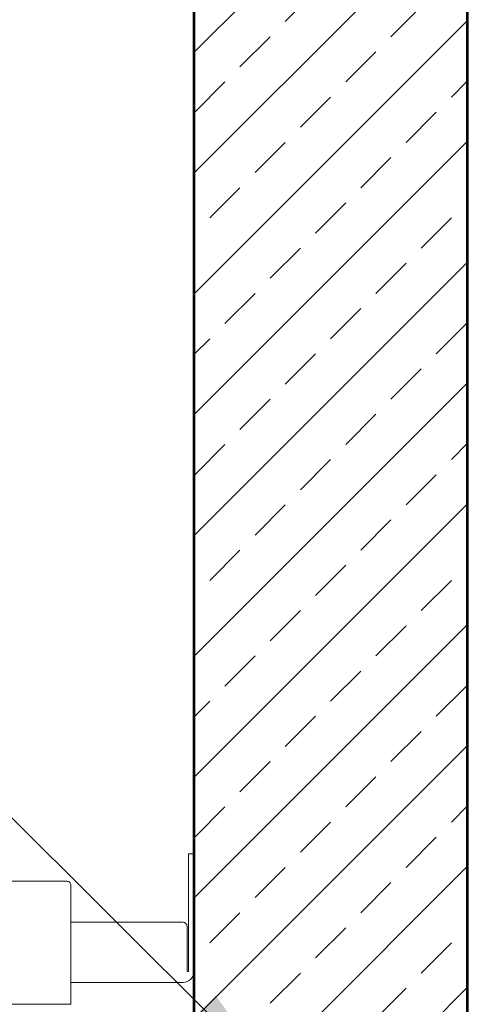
# Model space of a CAD drawing. Header units: inches. Extents: x 201967 to 338763, y -32705 to 30884.
# Tile 94 of 236: x 319954 to 319987, y -625 to -553. Entities that reach past the tile are written whole.
import ezdxf

# ---------------------------------------------------------------- set-up
doc = ezdxf.new("R2010")
doc.units = ezdxf.units.IN
doc.header["$MEASUREMENT"] = 0
for name, color, linetype, lineweight in [('01 a1 KONSTRUKCJA żelebet', 200, 'Continuous', 53), ('01h3 KONSTRUKCJA pozycje słupy', 252, 'Continuous', 13), ('20 KRESKOWANIE ścian', 63, 'Continuous', 5), ('KRESKOWANIE-URWANIE', 3, 'Continuous', 13), ('wymiar', 1, 'Continuous', 15)]:
    doc.layers.add(name, color=color, linetype=linetype, lineweight=lineweight)
doc.styles.add('RomanS', font='romans.shx')
doc.dimstyles.new('DIM100txt12', dxfattribs={"dimtxt": 12, "dimasz": 1.05, "dimexe": 0, "dimexo": 8, "dimgap": 4, "dimtad": 1, "dimdec": 7, "dimrnd": 0.5, "dimdsep": 46, "dimtxsty": 'RomanS', "dimblk1": 'DIM', "dimblk2": 'DIM', "dimsah": 1, "dimcen": 0.09, "dimse1": 1, "dimse2": 1, "dimclrt": 256, "dimadec": 1, "dimazin": 0, "dimtfac": 1, "dimtdec": 7, "dimtix": 1, "dimtofl": 0, "dimtmove": 2, "dimatfit": 3, "dimfxl": 1, "dimtolj": 1, "dimtzin": 0, "dimarcsym": 0})

# ---------------------------------------------------------------- blocks, each defined once
blk = doc.blocks.new('A$C5C5F7205')
at = {"layer": 'KRESKOWANIE-URWANIE'}
for p, q in [((10, 1314), (10, 1400)), ((10, 1400), (14, 1400)), ((14, 1400), (14, 1314)), ((15, 1347), (15, 1314)), ((18, 1350), (100, 1350)), ((14, 1314), (15, 1314)), ((100, 1306), (18, 1306))]:
    blk.add_line(p, q, dxfattribs=at)
blk.add_lwpolyline([(230, 1377), (230, 1290), (100, 1290), (100, 1377, -0.414214), (103, 1380), (227, 1380, -0.414214)], format="xyb", close=True, dxfattribs=at)
for centre, radius, start, end in [((18, 1347), 3, 90, 180), ((18, 1314), 8, 180, 270)]:
    blk.add_arc(centre, radius, start, end, dxfattribs=at)
blk = doc.blocks.new('1 szyb FIFT B160AF')
at = {"layer": '20 KRESKOWANIE ścian'}
h = blk.add_hatch(dxfattribs=at)
h.set_pattern_fill('ANSI33', color=256, scale=25)
h.set_pattern_definition([(45, (-289146.748, -8310.6384), (-4.41941738, 4.41941738), []), (45, (-289142.3287, -8310.6384), (-4.41941738, 4.41941738), [3.125, -1.5625])])
h.paths.add_polyline_path([(240, -20), (161, -20), (161, 0), (220, 0), (220, 293), (209, 293), (209, 313), (240, 313)])
at = {"layer": '01 a1 KONSTRUKCJA żelebet', "ltscale": 7}
for p, q in [((240, 313), (240, -20)), ((220, 293), (220, 0))]:
    blk.add_line(p, q, dxfattribs=at)
at = {"layer": 'wymiar', "xscale": -0.1, "yscale": 0.1, "zscale": 0.1}
blk.add_blockref('A$C5C5F7205', (221, 72.5), dxfattribs=at)
blk = doc.blocks.new('DIM')
for p, q in [((0, -13), (0, 13)), ((8, 0), (-8, 0))]:
    blk.add_line(p, q)
at = {"const_width": 1.7143}
blk.add_lwpolyline([(5.7143, 5.7143), (-5.7143, -5.7143)], dxfattribs=at)

msp = doc.modelspace()

# ---------------------------------------------------------------- block references
at = {"layer": '01 a1 KONSTRUKCJA żelebet'}
msp.add_blockref('1 szyb FIFT B160AF', (319747.138, -826.842), dxfattribs=at)

# ---------------------------------------------------------------- leaders
at = {"layer": '01h3 KONSTRUKCJA pozycje słupy'}
msp.add_leader([(319973.48, -631.285), (319817.488, -476.154)], dimstyle='DIM100txt12', override={"dimasz": 8, "dimgap": 4, "dimtad": 1}, dxfattribs=at)

doc.saveas('drawing.dxf')
